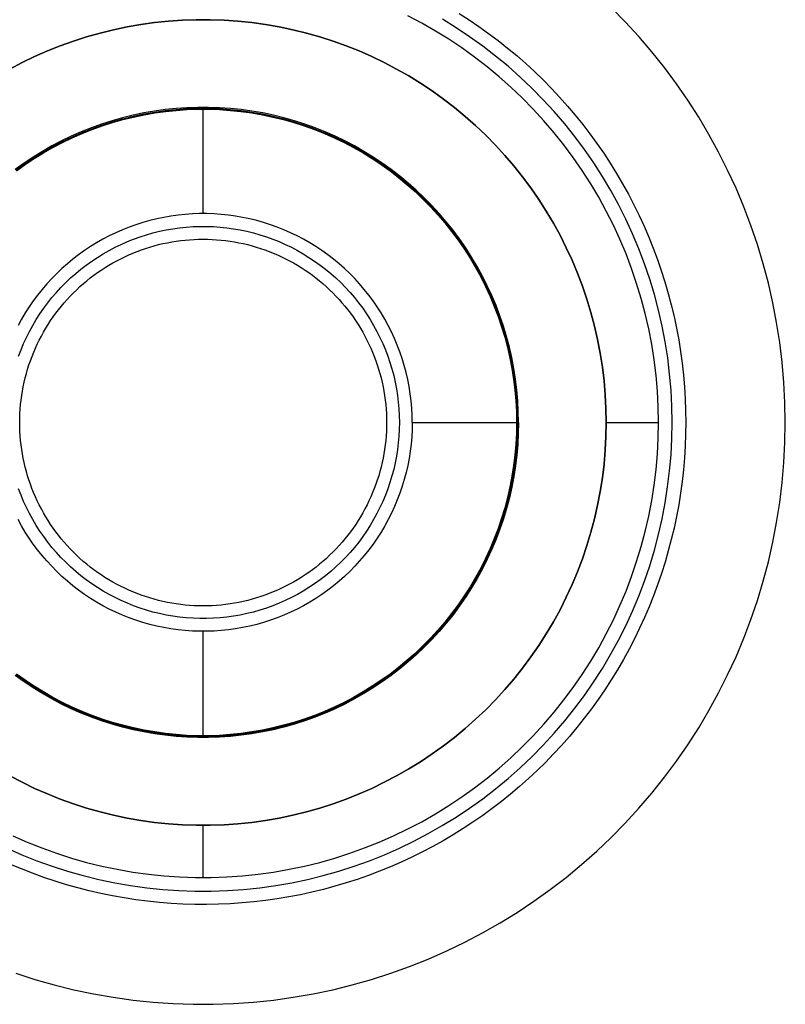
# Model space of a CAD drawing. Header units: millimetres. Extents: x -88 to 88, y -12 to 103.
# Tile 4 of 256: x -79 to -74, y 8 to 15. Entities that reach past the tile are written whole.
import ezdxf

# ---------------------------------------------------------------- set-up
doc = ezdxf.new("R2010")
doc.units = ezdxf.units.MM
doc.layers.add('BOTTOM', color=7, linetype='Continuous', true_color=0x7d26cd)
doc.layers.add('TOP', color=7, linetype='Continuous', true_color=0xc80000)

msp = doc.modelspace()

# ---------------------------------------------------------------- linework, layer by layer
at = {"layer": 'BOTTOM', "color": 9, "true_color": 0xc0c0c0}
for points in [[(-74.1, 12.217), (-74.1023, 12.3516), (-74.1093, 12.486), (-74.1209, 12.6202), (-74.1371, 12.7538), (-74.158, 12.8868), (-74.1834, 13.0191), (-74.2133, 13.1503), (-74.2478, 13.2805), (-74.2867, 13.4093), (-74.3301, 13.5368), (-74.3779, 13.6627), (-74.4299, 13.7868), (-74.4862, 13.9091), (-74.5467, 14.0294), (-74.6113, 14.1475), (-74.68, 14.2633), (-74.7526, 14.3767), (-74.8291, 14.4875), (-74.9093, 14.5956), (-74.9933, 14.7009), (-75.0808, 14.8032), (-75.1718, 14.9024), (-75.2662, 14.9984)], [(-79.2958, 14.5857), (-79.2133, 14.629), (-79.1293, 14.6695), (-79.044, 14.707), (-78.9574, 14.7415), (-78.8697, 14.7731), (-78.781, 14.8016), (-78.6913, 14.827), (-78.6008, 14.8493), (-78.5096, 14.8685), (-78.4178, 14.8845), (-78.3254, 14.8973), (-78.2327, 14.9069), (-78.1398, 14.9134), (-78.0466, 14.9166), (-77.9534, 14.9166), (-77.8602, 14.9134), (-77.7673, 14.9069), (-77.6746, 14.8973), (-77.5822, 14.8845), (-77.4904, 14.8685), (-77.3992, 14.8493), (-77.3087, 14.827), (-77.219, 14.8016), (-77.1303, 14.7731), (-77.0426, 14.7415), (-76.956, 14.707), (-76.8707, 14.6695), (-76.7867, 14.629), (-76.7042, 14.5857), (-76.6232, 14.5396), (-76.5438, 14.4907), (-76.4662, 14.439), (-76.3904, 14.3848), (-76.3166, 14.3279), (-76.2447, 14.2686), (-76.175, 14.2068), (-76.1074, 14.1426), (-76.042, 14.0761), (-75.979, 14.0074), (-75.9184, 13.9366), (-75.8603, 13.8637), (-75.8047, 13.7889), (-75.7518, 13.7122), (-75.7015, 13.6337), (-75.654, 13.5535), (-75.6093, 13.4717), (-75.5674, 13.3885), (-75.5284, 13.3038), (-75.4924, 13.2178), (-75.4593, 13.1307), (-75.4293, 13.0425), (-75.4023, 12.9532), (-75.3785, 12.8631), (-75.3577, 12.7723), (-75.3401, 12.6807), (-75.3257, 12.5886), (-75.3145, 12.4961), (-75.3064, 12.4033), (-75.3016, 12.3102), (-75.3, 12.217)], [(-75.3, 12.217), (-75.3016, 12.1238), (-75.3064, 12.0307), (-75.3145, 11.9378), (-75.3257, 11.8453), (-75.3401, 11.7532), (-75.3577, 11.6617), (-75.3785, 11.5708), (-75.4023, 11.4807), (-75.4293, 11.3915), (-75.4593, 11.3033), (-75.4924, 11.2161), (-75.5284, 11.1302), (-75.5674, 11.0455), (-75.6093, 10.9622), (-75.654, 10.8805), (-75.7015, 10.8003), (-75.7518, 10.7218), (-75.8047, 10.6451), (-75.8603, 10.5702), (-75.9184, 10.4974), (-75.979, 10.4265), (-76.042, 10.3579), (-76.1074, 10.2914), (-76.175, 10.2272), (-76.2447, 10.1654), (-76.3166, 10.106), (-76.3904, 10.0492), (-76.4662, 9.9949), (-76.5438, 9.9433), (-76.6232, 9.8944), (-76.7042, 9.8483), (-76.7867, 9.8049), (-76.8707, 9.7645), (-76.956, 9.727), (-77.0426, 9.6924), (-77.1303, 9.6609), (-77.219, 9.6324), (-77.3087, 9.607), (-77.3992, 9.5847), (-77.4904, 9.5655), (-77.5822, 9.5495), (-77.6746, 9.5367), (-77.7673, 9.527), (-77.8602, 9.5206), (-77.9534, 9.5174), (-78.0466, 9.5174), (-78.1398, 9.5206), (-78.2327, 9.527), (-78.3254, 9.5367), (-78.4178, 9.5495), (-78.5096, 9.5655), (-78.6008, 9.5847), (-78.6913, 9.607), (-78.781, 9.6324), (-78.8697, 9.6609), (-78.9574, 9.6924), (-79.044, 9.727), (-79.1293, 9.7645), (-79.2133, 9.8049), (-79.2958, 9.8483)], [(-79.2563, 8.5249), (-79.1281, 8.4837), (-78.9986, 8.447), (-78.8678, 8.4148), (-78.7361, 8.3871), (-78.6034, 8.3639), (-78.4701, 8.3454), (-78.3362, 8.3315), (-78.2019, 8.3222), (-78.0673, 8.3176), (-77.9327, 8.3176), (-77.7981, 8.3222), (-77.6638, 8.3315), (-77.5299, 8.3454), (-77.3966, 8.3639), (-77.2639, 8.3871), (-77.1322, 8.4148), (-77.0014, 8.447), (-76.8719, 8.4837), (-76.7437, 8.5249), (-76.617, 8.5704), (-76.492, 8.6203), (-76.3688, 8.6745), (-76.2475, 8.7329), (-76.1282, 8.7955), (-76.0113, 8.8621), (-75.8967, 8.9328), (-75.7845, 9.0073), (-75.6751, 9.0857), (-75.5684, 9.1678), (-75.4646, 9.2536), (-75.3638, 9.3429), (-75.2662, 9.4356), (-75.1718, 9.5316), (-75.0808, 9.6308), (-74.9933, 9.7331), (-74.9093, 9.8384), (-74.8291, 9.9465), (-74.7526, 10.0573), (-74.68, 10.1706), (-74.6113, 10.2864), (-74.5467, 10.4046), (-74.4862, 10.5248), (-74.4299, 10.6471), (-74.3779, 10.7713), (-74.3301, 10.8972), (-74.2867, 11.0246), (-74.2478, 11.1535), (-74.2133, 11.2836), (-74.1834, 11.4149), (-74.158, 11.5471), (-74.1371, 11.6801), (-74.1209, 11.8138), (-74.1093, 11.9479), (-74.1023, 12.0824), (-74.1, 12.217)]]:
    msp.add_lwpolyline(points, dxfattribs=at)
at = {"layer": 'BOTTOM', "color": 9, "true_color": 0xc0c0c0, "extrusion": (0, 1, 0)}
msp.add_lwpolyline([(74.1, -12.7), (75.3, -11.5)], dxfattribs=at)
at = {"layer": 'BOTTOM', "color": 9, "true_color": 0xc0c0c0, "extrusion": (1, 0, 0)}
msp.add_lwpolyline([(9.517, -11.5), (8.317, -12.7)], dxfattribs=at)
at = {"layer": 'TOP', "color": 254, "true_color": 0xcad1ee}
for points in [[(-75.3, 12.217), (-75.3016, 12.3102), (-75.3064, 12.4033), (-75.3145, 12.4961), (-75.3257, 12.5886), (-75.3401, 12.6807), (-75.3577, 12.7723), (-75.3785, 12.8631), (-75.4023, 12.9532), (-75.4293, 13.0425), (-75.4593, 13.1307), (-75.4924, 13.2178), (-75.5284, 13.3038), (-75.5674, 13.3885), (-75.6093, 13.4717), (-75.654, 13.5535), (-75.7015, 13.6337), (-75.7518, 13.7122), (-75.8047, 13.7889), (-75.8603, 13.8637), (-75.9184, 13.9366), (-75.979, 14.0074), (-76.042, 14.0761), (-76.1074, 14.1426), (-76.175, 14.2068), (-76.2447, 14.2686), (-76.3166, 14.3279), (-76.3904, 14.3848), (-76.4662, 14.439), (-76.5438, 14.4907), (-76.6232, 14.5396), (-76.7042, 14.5857), (-76.7867, 14.629), (-76.8707, 14.6695), (-76.956, 14.707), (-77.0426, 14.7415), (-77.1303, 14.7731), (-77.219, 14.8016), (-77.3087, 14.827), (-77.3992, 14.8493), (-77.4904, 14.8685), (-77.5822, 14.8845), (-77.6746, 14.8973), (-77.7673, 14.9069), (-77.8602, 14.9134), (-77.9534, 14.9166), (-78.0466, 14.9166), (-78.1398, 14.9134), (-78.2327, 14.9069), (-78.3254, 14.8973), (-78.4178, 14.8845), (-78.5096, 14.8685), (-78.6008, 14.8493), (-78.6913, 14.827), (-78.781, 14.8016), (-78.8697, 14.7731), (-78.9574, 14.7415), (-79.044, 14.707), (-79.1293, 14.6695), (-79.2133, 14.629), (-79.2958, 14.5857)], [(-74.95, 12.217), (-74.9518, 12.3223), (-74.9573, 12.4274), (-74.9663, 12.5323), (-74.979, 12.6368), (-74.9953, 12.7408), (-75.0152, 12.8442), (-75.0386, 12.9469), (-75.0656, 13.0487), (-75.096, 13.1495), (-75.13, 13.2491), (-75.1673, 13.3476), (-75.208, 13.4447), (-75.252, 13.5403), (-75.2994, 13.6344), (-75.3499, 13.7268), (-75.4036, 13.8173), (-75.4604, 13.906), (-75.5202, 13.9926), (-75.5829, 14.0772), (-75.6486, 14.1595), (-75.717, 14.2395), (-75.7882, 14.3171), (-75.862, 14.3922), (-75.9384, 14.4647), (-76.0172, 14.5345), (-76.0984, 14.6016), (-76.1818, 14.6658), (-76.2674, 14.7271), (-76.3551, 14.7854), (-76.4447, 14.8406), (-76.5362, 14.8928), (-76.6294, 14.9417)], [(-74.8581, 12.217), (-74.86, 12.3254), (-74.8656, 12.4337), (-74.8749, 12.5418), (-74.888, 12.6495), (-74.9048, 12.7566), (-74.9253, 12.8631), (-74.9494, 12.9689), (-74.9772, 13.0737), (-75.0085, 13.1776), (-75.0435, 13.2802), (-75.0819, 13.3817), (-75.1239, 13.4817), (-75.1693, 13.5802), (-75.218, 13.6771), (-75.27, 13.7722), (-75.3254, 13.8655), (-75.3839, 13.9569), (-75.4455, 14.0461), (-75.5101, 14.1332), (-75.5777, 14.218), (-75.6483, 14.3004), (-75.7216, 14.3804), (-75.7976, 14.4577), (-75.8763, 14.5324), (-75.9574, 14.6043), (-76.0411, 14.6734), (-76.127, 14.7396), (-76.2152, 14.8027), (-76.3055, 14.8628), (-76.3978, 14.9197)], [(-75.8876, 12.217), (-75.8888, 12.2899), (-75.8926, 12.3627), (-75.8989, 12.4354), (-75.9077, 12.5078), (-75.919, 12.5798), (-75.9327, 12.6514), (-75.9489, 12.7225), (-75.9676, 12.793), (-75.9887, 12.8628), (-76.0122, 12.9319), (-76.0381, 13), (-76.0663, 13.0673), (-76.0968, 13.1335), (-76.1295, 13.1987), (-76.1645, 13.2627), (-76.2017, 13.3254), (-76.241, 13.3868), (-76.2825, 13.4468), (-76.3259, 13.5054), (-76.3714, 13.5624), (-76.4188, 13.6178), (-76.4681, 13.6715), (-76.5192, 13.7235), (-76.5721, 13.7737), (-76.6267, 13.8221), (-76.6829, 13.8685), (-76.7407, 13.913), (-76.8, 13.9555), (-76.8607, 13.9959), (-76.9228, 14.0341), (-76.9862, 14.0702), (-77.0507, 14.1041), (-77.1164, 14.1358), (-77.1832, 14.1651), (-77.2509, 14.1921), (-77.3195, 14.2168), (-77.389, 14.2391), (-77.4591, 14.259), (-77.5299, 14.2765), (-77.6013, 14.2914), (-77.6731, 14.304), (-77.7454, 14.314), (-77.8179, 14.3216), (-77.8907, 14.3266), (-77.9635, 14.3291), (-78.0365, 14.3291), (-78.1093, 14.3266), (-78.1821, 14.3216), (-78.2546, 14.314), (-78.3269, 14.304), (-78.3987, 14.2914), (-78.4701, 14.2765), (-78.5409, 14.259), (-78.611, 14.2391), (-78.6805, 14.2168), (-78.7491, 14.1921), (-78.8168, 14.1651), (-78.8836, 14.1358), (-78.9493, 14.1041), (-79.0138, 14.0702), (-79.0772, 14.0341), (-79.1393, 13.9959), (-79.2, 13.9555), (-79.2593, 13.913)], [(-79.2556, 13.908), (-79.1965, 13.9504), (-79.1359, 13.9906), (-79.074, 14.0288), (-79.0109, 14.0648), (-78.9465, 14.0986), (-78.881, 14.1301), (-78.8144, 14.1594), (-78.7469, 14.1863), (-78.6785, 14.2109), (-78.6092, 14.2332), (-78.5393, 14.253), (-78.4687, 14.2704), (-78.3975, 14.2853), (-78.3259, 14.2978), (-78.2539, 14.3078), (-78.1816, 14.3154), (-78.109, 14.3204), (-78.0364, 14.3229), (-77.9636, 14.3229), (-77.891, 14.3204), (-77.8184, 14.3154), (-77.7461, 14.3078), (-77.6741, 14.2978), (-77.6025, 14.2853), (-77.5313, 14.2704), (-77.4607, 14.253), (-77.3908, 14.2332), (-77.3215, 14.2109), (-77.2531, 14.1863), (-77.1856, 14.1594), (-77.119, 14.1301), (-77.0535, 14.0986), (-76.9891, 14.0648), (-76.926, 14.0288), (-76.8641, 13.9906), (-76.8035, 13.9504), (-76.7444, 13.908), (-76.6868, 13.8637), (-76.6307, 13.8174), (-76.5763, 13.7692), (-76.5236, 13.7191), (-76.4726, 13.6672), (-76.4235, 13.6137), (-76.3762, 13.5584), (-76.3309, 13.5016), (-76.2875, 13.4432), (-76.2462, 13.3834), (-76.207, 13.3221), (-76.1699, 13.2596), (-76.135, 13.1958), (-76.1024, 13.1308), (-76.072, 13.0648), (-76.0438, 12.9977), (-76.0181, 12.9298), (-75.9946, 12.8609), (-75.9736, 12.7913), (-75.955, 12.721), (-75.9388, 12.6501), (-75.9251, 12.5787), (-75.9138, 12.5069), (-75.9051, 12.4347), (-75.8988, 12.3623), (-75.895, 12.2897), (-75.8938, 12.217)], [(-79.2519, 13.903), (-79.1929, 13.9452), (-79.1326, 13.9854), (-79.0709, 14.0234), (-79.0079, 14.0593), (-78.9437, 14.093), (-78.8784, 14.1245), (-78.812, 14.1536), (-78.7447, 14.1805), (-78.6765, 14.205), (-78.6074, 14.2272), (-78.5377, 14.247), (-78.4673, 14.2643), (-78.3963, 14.2792), (-78.3249, 14.2917), (-78.2531, 14.3017), (-78.181, 14.3092), (-78.1087, 14.3142), (-78.0362, 14.3167), (-77.9638, 14.3167), (-77.8913, 14.3142), (-77.819, 14.3092), (-77.7469, 14.3017), (-77.6751, 14.2917), (-77.6037, 14.2792), (-77.5327, 14.2643), (-77.4623, 14.247), (-77.3926, 14.2272), (-77.3235, 14.205), (-77.2553, 14.1805), (-77.188, 14.1536), (-77.1216, 14.1245), (-77.0563, 14.093), (-76.9921, 14.0593), (-76.9291, 14.0234), (-76.8674, 13.9854), (-76.8071, 13.9452), (-76.7481, 13.903), (-76.6907, 13.8588), (-76.6348, 13.8127), (-76.5805, 13.7646), (-76.5279, 13.7147), (-76.4771, 13.663), (-76.4281, 13.6095), (-76.381, 13.5545), (-76.3358, 13.4978), (-76.2926, 13.4396), (-76.2514, 13.3799), (-76.2123, 13.3189), (-76.1753, 13.2565), (-76.1405, 13.1929), (-76.108, 13.1281), (-76.0776, 13.0623), (-76.0496, 12.9954), (-76.0239, 12.9276), (-76.0006, 12.859), (-75.9796, 12.7896), (-75.961, 12.7195), (-75.9449, 12.6489), (-75.9312, 12.5777), (-75.92, 12.5061), (-75.9113, 12.4341), (-75.905, 12.3619), (-75.9013, 12.2895), (-75.9, 12.217)], [(-78, 13.617), (-78, 14.317)], [(-76.6, 12.217), (-76.6008, 12.2653), (-76.6033, 12.3136), (-76.6075, 12.3617), (-76.6133, 12.4097), (-76.6208, 12.4574), (-76.6299, 12.5049), (-76.6407, 12.552), (-76.6531, 12.5987), (-76.667, 12.645), (-76.6826, 12.6908), (-76.6997, 12.7359), (-76.7184, 12.7805), (-76.7386, 12.8244), (-76.7604, 12.8676), (-76.7836, 12.91), (-76.8082, 12.9516), (-76.8343, 12.9923), (-76.8617, 13.032), (-76.8905, 13.0708), (-76.9207, 13.1086), (-76.9521, 13.1454), (-76.9848, 13.181), (-77.0186, 13.2154), (-77.0537, 13.2487), (-77.0899, 13.2808), (-77.1271, 13.3115), (-77.1654, 13.341), (-77.2047, 13.3692), (-77.245, 13.3959), (-77.2861, 13.4213), (-77.3281, 13.4452), (-77.3709, 13.4677), (-77.4144, 13.4886), (-77.4587, 13.5081), (-77.5036, 13.526), (-77.549, 13.5424), (-77.595, 13.5571), (-77.6415, 13.5703), (-77.6885, 13.5819), (-77.7358, 13.5918), (-77.7834, 13.6001), (-77.8312, 13.6068), (-77.8793, 13.6118), (-77.9275, 13.6151), (-77.9758, 13.6168), (-78.0242, 13.6168), (-78.0725, 13.6151), (-78.1207, 13.6118), (-78.1688, 13.6068), (-78.2166, 13.6001), (-78.2642, 13.5918), (-78.3115, 13.5819), (-78.3585, 13.5703), (-78.405, 13.5571), (-78.451, 13.5424), (-78.4964, 13.526), (-78.5413, 13.5081), (-78.5856, 13.4886), (-78.6291, 13.4677), (-78.6719, 13.4452), (-78.7139, 13.4213), (-78.755, 13.3959), (-78.7953, 13.3692), (-78.8346, 13.341), (-78.8729, 13.3115), (-78.9101, 13.2808), (-78.9463, 13.2487), (-78.9814, 13.2154), (-79.0152, 13.181), (-79.0479, 13.1454), (-79.0793, 13.1086), (-79.1095, 13.0708), (-79.1383, 13.032), (-79.1657, 12.9923), (-79.1918, 12.9516), (-79.2164, 12.91), (-79.2396, 12.8676)], [(-79.2367, 12.6617), (-79.2206, 12.7042), (-79.2031, 12.746), (-79.1841, 12.7872), (-79.1637, 12.8277), (-79.1419, 12.8675), (-79.1188, 12.9066), (-79.0943, 12.9448), (-79.0686, 12.9821), (-79.0415, 13.0185), (-79.0132, 13.054), (-78.9837, 13.0885), (-78.9531, 13.1219), (-78.9213, 13.1543), (-78.8884, 13.1855), (-78.8544, 13.2156), (-78.8194, 13.2445), (-78.7835, 13.2722), (-78.7466, 13.2986), (-78.7088, 13.3237), (-78.6702, 13.3475), (-78.6308, 13.37), (-78.5906, 13.3911), (-78.5497, 13.4107), (-78.5082, 13.429), (-78.466, 13.4458), (-78.4233, 13.4612), (-78.3801, 13.475), (-78.3365, 13.4874), (-78.2924, 13.4983), (-78.248, 13.5076), (-78.2034, 13.5154), (-78.1584, 13.5216), (-78.1133, 13.5263), (-78.068, 13.5295), (-78.0227, 13.531), (-77.9773, 13.531), (-77.932, 13.5295), (-77.8867, 13.5263), (-77.8416, 13.5216), (-77.7966, 13.5154), (-77.752, 13.5076), (-77.7076, 13.4983), (-77.6635, 13.4874), (-77.6199, 13.475), (-77.5767, 13.4612), (-77.534, 13.4458), (-77.4918, 13.429), (-77.4503, 13.4107), (-77.4094, 13.3911), (-77.3692, 13.37), (-77.3298, 13.3475), (-77.2912, 13.3237), (-77.2534, 13.2986), (-77.2165, 13.2722), (-77.1806, 13.2445), (-77.1456, 13.2156), (-77.1116, 13.1855), (-77.0787, 13.1543), (-77.0469, 13.1219), (-77.0163, 13.0885), (-76.9868, 13.054), (-76.9585, 13.0185), (-76.9314, 12.9821), (-76.9057, 12.9448), (-76.8812, 12.9066), (-76.8581, 12.8675), (-76.8363, 12.8277), (-76.8159, 12.7872), (-76.7969, 12.746), (-76.7794, 12.7042), (-76.7633, 12.6617), (-76.7487, 12.6188), (-76.7356, 12.5754), (-76.7239, 12.5315), (-76.7139, 12.4873), (-76.7053, 12.4427), (-76.6983, 12.3979), (-76.6928, 12.3529), (-76.6889, 12.3077), (-76.6865, 12.2623), (-76.6858, 12.217)], [(-79.3141, 9.3633), (-79.2148, 9.3196), (-79.1141, 9.2794), (-79.012, 9.2427), (-78.9087, 9.2096), (-78.8044, 9.18), (-78.6991, 9.1541), (-78.593, 9.1317), (-78.4861, 9.1131), (-78.3787, 9.0982), (-78.2708, 9.087), (-78.1626, 9.0795), (-78.0542, 9.0758), (-77.9458, 9.0758), (-77.8374, 9.0795), (-77.7292, 9.087), (-77.6213, 9.0982), (-77.5139, 9.1131), (-77.407, 9.1317), (-77.3009, 9.1541), (-77.1956, 9.18), (-77.0913, 9.2096), (-76.988, 9.2427), (-76.8859, 9.2794), (-76.7852, 9.3196), (-76.6859, 9.3633), (-76.5882, 9.4104), (-76.4922, 9.4608), (-76.3979, 9.5144), (-76.3056, 9.5714), (-76.2153, 9.6314), (-76.1271, 9.6946), (-76.0412, 9.7607), (-75.9576, 9.8298), (-75.8764, 9.9017), (-75.7977, 9.9764), (-75.7217, 10.0537), (-75.6484, 10.1336), (-75.5779, 10.2161), (-75.5103, 10.3009), (-75.4456, 10.3879), (-75.384, 10.4772), (-75.3255, 10.5685), (-75.2702, 10.6618), (-75.2182, 10.757), (-75.1694, 10.8538), (-75.1241, 10.9524), (-75.0821, 11.0524), (-75.0437, 11.1538), (-75.0087, 11.2565), (-74.9774, 11.3603), (-74.9496, 11.4651), (-74.9255, 11.5709), (-74.905, 11.6774), (-74.8882, 11.7845), (-74.8751, 11.8922), (-74.8658, 12.0002), (-74.8602, 12.1085), (-74.8583, 12.217)], [(-79.2958, 9.8483), (-79.2133, 9.8049), (-79.1293, 9.7645), (-79.044, 9.727), (-78.9574, 9.6924), (-78.8697, 9.6609), (-78.781, 9.6324), (-78.6913, 9.607), (-78.6008, 9.5847), (-78.5096, 9.5655), (-78.4178, 9.5495), (-78.3254, 9.5367), (-78.2327, 9.527), (-78.1398, 9.5206), (-78.0466, 9.5174), (-77.9534, 9.5174), (-77.8602, 9.5206), (-77.7673, 9.527), (-77.6746, 9.5367), (-77.5822, 9.5495), (-77.4904, 9.5655), (-77.3992, 9.5847), (-77.3087, 9.607), (-77.219, 9.6324), (-77.1303, 9.6609), (-77.0426, 9.6924), (-76.956, 9.727), (-76.8707, 9.7645), (-76.7867, 9.8049), (-76.7042, 9.8483), (-76.6232, 9.8944), (-76.5438, 9.9433), (-76.4662, 9.9949), (-76.3904, 10.0492), (-76.3166, 10.106), (-76.2447, 10.1654), (-76.175, 10.2272), (-76.1074, 10.2914), (-76.042, 10.3579), (-75.979, 10.4265), (-75.9184, 10.4974), (-75.8603, 10.5702), (-75.8047, 10.6451), (-75.7518, 10.7218), (-75.7015, 10.8003), (-75.654, 10.8805), (-75.6093, 10.9622), (-75.5674, 11.0455), (-75.5284, 11.1302), (-75.4924, 11.2161), (-75.4593, 11.3033), (-75.4293, 11.3915), (-75.4023, 11.4807), (-75.3785, 11.5708), (-75.3577, 11.6617), (-75.3401, 11.7532), (-75.3257, 11.8453), (-75.3145, 11.9378), (-75.3064, 12.0307), (-75.3016, 12.1238), (-75.3, 12.217)], [(-79.2757, 9.4466), (-79.1793, 9.4042), (-79.0815, 9.3652), (-78.9825, 9.3295), (-78.8822, 9.2974), (-78.7809, 9.2686), (-78.6787, 9.2434), (-78.5756, 9.2218), (-78.4719, 9.2037), (-78.3676, 9.1892), (-78.2629, 9.1783), (-78.1579, 9.1711), (-78.0526, 9.1674), (-77.9474, 9.1674), (-77.8421, 9.1711), (-77.7371, 9.1783), (-77.6324, 9.1892), (-77.5281, 9.2037), (-77.4244, 9.2218), (-77.3213, 9.2434), (-77.2191, 9.2686), (-77.1178, 9.2974), (-77.0175, 9.3295), (-76.9185, 9.3652), (-76.8207, 9.4042), (-76.7243, 9.4466), (-76.6294, 9.4923), (-76.5362, 9.5412), (-76.4447, 9.5933), (-76.3551, 9.6486), (-76.2674, 9.7069), (-76.1818, 9.7682), (-76.0984, 9.8324), (-76.0172, 9.8995), (-75.9384, 9.9693), (-75.862, 10.0418), (-75.7882, 10.1169), (-75.717, 10.1945), (-75.6486, 10.2745), (-75.5829, 10.3568), (-75.5202, 10.4413), (-75.4604, 10.528), (-75.4036, 10.6166), (-75.3499, 10.7072), (-75.2994, 10.7996), (-75.252, 10.8936), (-75.208, 10.9893), (-75.1673, 11.0864), (-75.13, 11.1848), (-75.096, 11.2845), (-75.0656, 11.3853), (-75.0386, 11.4871), (-75.0152, 11.5897), (-74.9953, 11.6931), (-74.979, 11.7971), (-74.9663, 11.9017), (-74.9573, 12.0066), (-74.9518, 12.1117), (-74.95, 12.217)], [(-75.8876, 12.217), (-75.8888, 12.1441), (-75.8926, 12.0712), (-75.8989, 11.9986), (-75.9077, 11.9262), (-75.919, 11.8541), (-75.9327, 11.7825), (-75.9489, 11.7114), (-75.9676, 11.6409), (-75.9887, 11.5711), (-76.0122, 11.5021), (-76.0381, 11.4339), (-76.0663, 11.3667), (-76.0968, 11.3004), (-76.1295, 11.2353), (-76.1645, 11.1713), (-76.2017, 11.1086), (-76.241, 11.0472), (-76.2825, 10.9872), (-76.3259, 10.9286), (-76.3714, 10.8716), (-76.4188, 10.8162), (-76.4681, 10.7624), (-76.5192, 10.7104), (-76.5721, 10.6602), (-76.6267, 10.6119), (-76.6829, 10.5654), (-76.7407, 10.5209), (-76.8, 10.4785), (-76.8607, 10.4381), (-76.9228, 10.3998), (-76.9862, 10.3637), (-77.0507, 10.3298), (-77.1164, 10.2982), (-77.1832, 10.2689), (-77.2509, 10.2418), (-77.3195, 10.2171), (-77.389, 10.1948), (-77.4591, 10.175), (-77.5299, 10.1575), (-77.6013, 10.1425), (-77.6731, 10.13), (-77.7454, 10.1199), (-77.8179, 10.1124), (-77.8907, 10.1074), (-77.9635, 10.1049), (-78.0365, 10.1049), (-78.1093, 10.1074), (-78.1821, 10.1124), (-78.2546, 10.1199), (-78.3269, 10.13), (-78.3987, 10.1425), (-78.4701, 10.1575), (-78.5409, 10.175), (-78.611, 10.1948), (-78.6805, 10.2171), (-78.7491, 10.2418), (-78.8168, 10.2689), (-78.8836, 10.2982), (-78.9493, 10.3298), (-79.0138, 10.3637), (-79.0772, 10.3998), (-79.1393, 10.4381), (-79.2, 10.4785), (-79.2593, 10.5209)], [(-75.8938, 12.217), (-75.895, 12.1443), (-75.8988, 12.0717), (-75.9051, 11.9992), (-75.9138, 11.9271), (-75.9251, 11.8552), (-75.9388, 11.7838), (-75.955, 11.7129), (-75.9736, 11.6426), (-75.9946, 11.573), (-76.0181, 11.5042), (-76.0438, 11.4362), (-76.072, 11.3692), (-76.1024, 11.3031), (-76.135, 11.2382), (-76.1699, 11.1744), (-76.207, 11.1118), (-76.2462, 11.0506), (-76.2875, 10.9908), (-76.3309, 10.9324), (-76.3762, 10.8755), (-76.4235, 10.8203), (-76.4726, 10.7667), (-76.5236, 10.7149), (-76.5763, 10.6648), (-76.6307, 10.6166), (-76.6868, 10.5703), (-76.7444, 10.5259), (-76.8035, 10.4836), (-76.8641, 10.4433), (-76.926, 10.4052), (-76.9891, 10.3692), (-77.0535, 10.3354), (-77.119, 10.3039), (-77.1856, 10.2746), (-77.2531, 10.2476), (-77.3215, 10.223), (-77.3908, 10.2008), (-77.4607, 10.181), (-77.5313, 10.1636), (-77.6025, 10.1486), (-77.6741, 10.1361), (-77.7461, 10.1261), (-77.8184, 10.1186), (-77.891, 10.1136), (-77.9636, 10.1111), (-78.0364, 10.1111), (-78.109, 10.1136), (-78.1816, 10.1186), (-78.2539, 10.1261), (-78.3259, 10.1361), (-78.3975, 10.1486), (-78.4687, 10.1636), (-78.5393, 10.181), (-78.6092, 10.2008), (-78.6785, 10.223), (-78.7469, 10.2476), (-78.8144, 10.2746), (-78.881, 10.3039), (-78.9465, 10.3354), (-79.0109, 10.3692), (-79.074, 10.4052), (-79.1359, 10.4433), (-79.1965, 10.4836), (-79.2556, 10.5259)], [(-75.9, 12.217), (-75.9013, 12.1445), (-75.905, 12.0721), (-75.9113, 11.9999), (-75.92, 11.9279), (-75.9312, 11.8563), (-75.9449, 11.7851), (-75.961, 11.7144), (-75.9796, 11.6443), (-76.0006, 11.5749), (-76.0239, 11.5063), (-76.0496, 11.4385), (-76.0776, 11.3717), (-76.108, 11.3058), (-76.1405, 11.2411), (-76.1753, 11.1775), (-76.2123, 11.1151), (-76.2514, 11.0541), (-76.2926, 10.9944), (-76.3358, 10.9362), (-76.381, 10.8795), (-76.4281, 10.8244), (-76.4771, 10.771), (-76.5279, 10.7193), (-76.5805, 10.6694), (-76.6348, 10.6213), (-76.6907, 10.5751), (-76.7481, 10.5309), (-76.8071, 10.4887), (-76.8674, 10.4486), (-76.9291, 10.4105), (-76.9921, 10.3746), (-77.0563, 10.341), (-77.1216, 10.3095), (-77.188, 10.2803), (-77.2553, 10.2534), (-77.3235, 10.2289), (-77.3926, 10.2067), (-77.4623, 10.187), (-77.5327, 10.1696), (-77.6037, 10.1547), (-77.6751, 10.1423), (-77.7469, 10.1323), (-77.819, 10.1248), (-77.8913, 10.1198), (-77.9638, 10.1173), (-78.0362, 10.1173), (-78.1087, 10.1198), (-78.181, 10.1248), (-78.2531, 10.1323), (-78.3249, 10.1423), (-78.3963, 10.1547), (-78.4673, 10.1696), (-78.5377, 10.187), (-78.6074, 10.2067), (-78.6765, 10.2289), (-78.7447, 10.2534), (-78.812, 10.2803), (-78.8784, 10.3095), (-78.9437, 10.341), (-79.0079, 10.3746), (-79.0709, 10.4105), (-79.1326, 10.4486), (-79.1929, 10.4887), (-79.2519, 10.5309)], [(-76.6, 12.217), (-76.6008, 12.1687), (-76.6033, 12.1204), (-76.6075, 12.0722), (-76.6133, 12.0243), (-76.6208, 11.9765), (-76.6299, 11.9291), (-76.6407, 11.8819), (-76.6531, 11.8352), (-76.667, 11.789), (-76.6826, 11.7432), (-76.6997, 11.698), (-76.7184, 11.6534), (-76.7386, 11.6095), (-76.7604, 11.5664), (-76.7836, 11.524), (-76.8082, 11.4824), (-76.8343, 11.4417), (-76.8617, 11.4019), (-76.8905, 11.3631), (-76.9207, 11.3253), (-76.9521, 11.2886), (-76.9848, 11.253), (-77.0186, 11.2185), (-77.0537, 11.1852), (-77.0899, 11.1532), (-77.1271, 11.1224), (-77.1654, 11.0929), (-77.2047, 11.0648), (-77.245, 11.038), (-77.2861, 11.0127), (-77.3281, 10.9888), (-77.3709, 10.9663), (-77.4144, 10.9453), (-77.4587, 10.9259), (-77.5036, 10.908), (-77.549, 10.8916), (-77.595, 10.8768), (-77.6415, 10.8636), (-77.6885, 10.8521), (-77.7358, 10.8421), (-77.7834, 10.8338), (-77.8312, 10.8272), (-77.8793, 10.8222), (-77.9275, 10.8189), (-77.9758, 10.8172), (-78.0242, 10.8172), (-78.0725, 10.8189), (-78.1207, 10.8222), (-78.1688, 10.8272), (-78.2166, 10.8338), (-78.2642, 10.8421), (-78.3115, 10.8521), (-78.3585, 10.8636), (-78.405, 10.8768), (-78.451, 10.8916), (-78.4964, 10.908), (-78.5413, 10.9259), (-78.5856, 10.9453), (-78.6291, 10.9663), (-78.6719, 10.9888), (-78.7139, 11.0127), (-78.755, 11.038), (-78.7953, 11.0648), (-78.8346, 11.0929), (-78.8729, 11.1224), (-78.9101, 11.1532), (-78.9463, 11.1852), (-78.9814, 11.2185), (-79.0152, 11.253), (-79.0479, 11.2886), (-79.0793, 11.3253), (-79.1095, 11.3631), (-79.1383, 11.4019), (-79.1657, 11.4417), (-79.1918, 11.4824), (-79.2164, 11.524), (-79.2396, 11.5664)], [(-76.6857, 12.217), (-76.6865, 12.1716), (-76.6888, 12.1263), (-76.6927, 12.0811), (-76.6982, 12.0361), (-76.7052, 11.9912), (-76.7138, 11.9467), (-76.7239, 11.9024), (-76.7355, 11.8586), (-76.7486, 11.8152), (-76.7632, 11.7722), (-76.7793, 11.7298), (-76.7969, 11.6879), (-76.8158, 11.6467), (-76.8362, 11.6062), (-76.858, 11.5664), (-76.8811, 11.5274), (-76.9056, 11.4891), (-76.9314, 11.4518), (-76.9584, 11.4154), (-76.9867, 11.3799), (-77.0162, 11.3454), (-77.0469, 11.312), (-77.0787, 11.2796), (-77.1116, 11.2484), (-77.1456, 11.2183), (-77.1805, 11.1894), (-77.2165, 11.1617), (-77.2534, 11.1353), (-77.2912, 11.1102), (-77.3298, 11.0864), (-77.3692, 11.0639), (-77.4094, 11.0428), (-77.4503, 11.0232), (-77.4918, 11.0049), (-77.5339, 10.9881), (-77.5766, 10.9727), (-77.6198, 10.9588), (-77.6635, 10.9465), (-77.7075, 10.9356), (-77.7519, 10.9263), (-77.7966, 10.9185), (-77.8416, 10.9122), (-77.8867, 10.9076), (-77.932, 10.9044), (-77.9773, 10.9029), (-78.0227, 10.9029), (-78.068, 10.9044), (-78.1133, 10.9076), (-78.1584, 10.9122), (-78.2034, 10.9185), (-78.2481, 10.9263), (-78.2925, 10.9356), (-78.3365, 10.9465), (-78.3802, 10.9588), (-78.4234, 10.9727), (-78.4661, 10.9881), (-78.5082, 11.0049), (-78.5497, 11.0232), (-78.5906, 11.0428), (-78.6308, 11.0639), (-78.6702, 11.0864), (-78.7088, 11.1102), (-78.7466, 11.1353), (-78.7835, 11.1617), (-78.8195, 11.1894), (-78.8544, 11.2183), (-78.8884, 11.2484), (-78.9213, 11.2796), (-78.9531, 11.312), (-78.9838, 11.3454), (-79.0133, 11.3799), (-79.0416, 11.4154), (-79.0686, 11.4518), (-79.0944, 11.4891), (-79.1189, 11.5274), (-79.142, 11.5664), (-79.1638, 11.6062), (-79.1842, 11.6467), (-79.2031, 11.6879), (-79.2207, 11.7298), (-79.2368, 11.7722)], [(-76.6, 12.217), (-75.9, 12.217)], [(-75.3, 12.217), (-74.95, 12.217)], [(-78, 10.117), (-78, 10.817)], [(-78, 9.167), (-78, 9.517)]]:
    msp.add_lwpolyline(points, dxfattribs=at)
at = {"layer": 'TOP', "color": 254, "true_color": 0xcad1ee, "extrusion": (1, 0, 0)}
for points in [[(14.3294, -10.9124), (14.917, -11.5)], [(14.317, -10.2), (14.3294, -10.9124)], [(13.4457, 9.4312), (13.617, -10.2)], [(13.4457, 9.4312), (10.9875, 9.3438)], [(10.9875, 9.3439), (10.817, -10.2)], [(10.117, -10.2), (10.1045, -10.9124)], [(10.1045, -10.9124), (9.517, -11.5)], [(9.167, -11.5), (8.9857, 9.2727)]]:
    msp.add_lwpolyline(points, dxfattribs=at)
at = {"layer": 'TOP', "color": 254, "true_color": 0xcad1ee, "extrusion": (-2.91773e-06, 1, -1.17218e-07)}
msp.add_lwpolyline([(79.2295, 9.3376), (76.7713, 9.4364)], dxfattribs=at)
at = {"layer": 'TOP', "color": 254, "true_color": 0xcad1ee, "extrusion": (0, 1, 0)}
for points in [[(76.7714, 9.4365), (76.6, -10.2)], [(75.9, -10.2), (75.8876, -10.9124)], [(75.3, -11.5), (75.8876, -10.9124)]]:
    msp.add_lwpolyline(points, dxfattribs=at)
at = {"layer": 'TOP', "color": 254, "true_color": 0xcad1ee, "extrusion": (3.2453e-12, 1, 3.71875e-10)}
msp.add_lwpolyline([(74.95, -11.5), (74.7666, 9.5148)], dxfattribs=at)
at = {"layer": 'TOP', "color": 254, "true_color": 0xcad1ee}
for points in [[(-76.2858, 14.959, 9.5531), (-76.2186, 14.9158, 9.5542), (-76.1525, 14.871, 9.5552), (-76.0875, 14.8245, 9.5561), (-76.0236, 14.7765, 9.5569), (-75.961, 14.7269, 9.5576), (-75.8996, 14.6757, 9.5581), (-75.8394, 14.623, 9.5586), (-75.7805, 14.5689, 9.559), (-75.723, 14.5132, 9.5593), (-75.6669, 14.4562, 9.5594), (-75.6123, 14.3978, 9.5595), (-75.5591, 14.3381, 9.5594), (-75.5074, 14.2772, 9.5593), (-75.4573, 14.2149, 9.559), (-75.4087, 14.1515, 9.5586), (-75.3617, 14.0869, 9.5582), (-75.3163, 14.0212, 9.5576), (-75.2726, 13.9544, 9.5569), (-75.2306, 13.8865, 9.5561), (-75.1902, 13.8176, 9.5553), (-75.1515, 13.7477, 9.5543), (-75.1146, 13.6769, 9.5532), (-75.0795, 13.6053, 9.552), (-75.0461, 13.5327, 9.5507), (-75.0145, 13.4594, 9.5493), (-74.9847, 13.3852, 9.5478), (-74.9568, 13.3104, 9.5463), (-74.9308, 13.2349, 9.5446), (-74.9066, 13.1588, 9.5428), (-74.8843, 13.0822, 9.541), (-74.8639, 13.0051, 9.539), (-74.8455, 12.9276, 9.537), (-74.8289, 12.8496, 9.5348), (-74.8143, 12.7713, 9.5326), (-74.8017, 12.6927, 9.5303), (-74.7909, 12.6138, 9.5279), (-74.7822, 12.5347, 9.5254), (-74.7753, 12.4554, 9.5229), (-74.7705, 12.376, 9.5203), (-74.7676, 12.2965, 9.5175), (-74.7666, 12.217, 9.5148)], [(-79.2295, 12.217, 9.3378), (-79.2291, 12.247, 9.3388), (-79.228, 12.2771, 9.34), (-79.2261, 12.3072, 9.3411), (-79.2235, 12.3373, 9.3423), (-79.2201, 12.3673, 9.3435), (-79.216, 12.3972, 9.3447), (-79.2112, 12.427, 9.346), (-79.2057, 12.4567, 9.3472), (-79.1994, 12.4863, 9.3486), (-79.1924, 12.5156, 9.3499), (-79.1847, 12.5449, 9.3512), (-79.1763, 12.5738, 9.3526), (-79.1672, 12.6026, 9.354), (-79.1575, 12.6311, 9.3554), (-79.147, 12.6593, 9.3568), (-79.1358, 12.6873, 9.3583), (-79.1239, 12.7149, 9.3598), (-79.1114, 12.7423, 9.3612), (-79.0981, 12.7693, 9.3627), (-79.0842, 12.7961, 9.3643), (-79.0696, 12.8225, 9.3658), (-79.0544, 12.8486, 9.3673), (-79.0385, 12.8743, 9.3689), (-79.0221, 12.8996, 9.3705), (-79.005, 12.9245, 9.372), (-78.9873, 12.949, 9.3736), (-78.969, 12.973, 9.3752), (-78.9502, 12.9966, 9.3768), (-78.9308, 13.0197, 9.3784), (-78.9108, 13.0423, 9.3801), (-78.8903, 13.0643, 9.3817), (-78.8693, 13.0859, 9.3833), (-78.8477, 13.1069, 9.3849), (-78.8256, 13.1274, 9.3865), (-78.803, 13.1474, 9.3882), (-78.7799, 13.1668, 9.3898), (-78.7564, 13.1856, 9.3914), (-78.7324, 13.2039, 9.393), (-78.7079, 13.2215, 9.3947), (-78.683, 13.2386, 9.3963), (-78.6577, 13.255, 9.3979), (-78.6321, 13.2709, 9.3995), (-78.606, 13.286, 9.4011), (-78.5796, 13.3006, 9.4027), (-78.5528, 13.3145, 9.4042), (-78.5257, 13.3277, 9.4058), (-78.4983, 13.3403, 9.4074), (-78.4706, 13.3522, 9.4089), (-78.4425, 13.3634, 9.4104), (-78.4142, 13.3739, 9.412), (-78.3856, 13.3837, 9.4135), (-78.3569, 13.3929, 9.4149), (-78.328, 13.4012, 9.4164), (-78.2988, 13.4089, 9.4179), (-78.2696, 13.4159, 9.4193), (-78.2401, 13.4221, 9.4207), (-78.2105, 13.4276, 9.4221), (-78.1808, 13.4324, 9.4234), (-78.151, 13.4364, 9.4248), (-78.1211, 13.4397, 9.4261), (-78.091, 13.4423, 9.4274), (-78.0609, 13.4442, 9.4287), (-78.0307, 13.4453, 9.4299), (-78.0004, 13.4457, 9.4312), (-77.9702, 13.4453, 9.4324), (-77.94, 13.4442, 9.4336), (-77.9099, 13.4423, 9.4347), (-77.8799, 13.4397, 9.4358), (-77.85, 13.4364, 9.4369), (-77.8201, 13.4324, 9.4379), (-77.7904, 13.4276, 9.439), (-77.7609, 13.4221, 9.44), (-77.7314, 13.4159, 9.4409), (-77.7021, 13.4089, 9.4418), (-77.673, 13.4013, 9.4427), (-77.6441, 13.3929, 9.4436), (-77.6154, 13.3838, 9.4444), (-77.5869, 13.374, 9.4452), (-77.5585, 13.3635, 9.446), (-77.5305, 13.3523, 9.4467), (-77.5028, 13.3404, 9.4474), (-77.4753, 13.3278, 9.448), (-77.4482, 13.3146, 9.4486), (-77.4215, 13.3007, 9.4492), (-77.395, 13.2861, 9.4497), (-77.369, 13.2709, 9.4502), (-77.3432, 13.2551, 9.4507), (-77.3179, 13.2386, 9.4511), (-77.293, 13.2216, 9.4515), (-77.2686, 13.2039, 9.4519), (-77.2445, 13.1856, 9.4522), (-77.2209, 13.1668, 9.4524), (-77.1978, 13.1474, 9.4527), (-77.1752, 13.1274, 9.4528), (-77.1531, 13.1069, 9.453), (-77.1315, 13.0859, 9.4531), (-77.1105, 13.0643, 9.4532), (-77.09, 13.0423, 9.4532), (-77.0701, 13.0197, 9.4532), (-77.0507, 12.9966, 9.4531), (-77.0318, 12.973, 9.4531), (-77.0136, 12.949, 9.4529), (-76.9959, 12.9245, 9.4528), (-76.9788, 12.8996, 9.4526), (-76.9623, 12.8742, 9.4523), (-76.9464, 12.8485, 9.452), (-76.9312, 12.8224, 9.4517), (-76.9166, 12.796, 9.4513), (-76.9027, 12.7692, 9.4509), (-76.8894, 12.7422, 9.4505), (-76.8769, 12.7148, 9.45), (-76.865, 12.6872, 9.4495), (-76.8539, 12.6592, 9.449), (-76.8434, 12.631, 9.4484), (-76.8336, 12.6025, 9.4477), (-76.8245, 12.5738, 9.4471), (-76.8161, 12.5448, 9.4464), (-76.8084, 12.5156, 9.4457), (-76.8015, 12.4862, 9.4449), (-76.7952, 12.4567, 9.4441), (-76.7897, 12.427, 9.4433), (-76.7848, 12.3972, 9.4424), (-76.7807, 12.3672, 9.4415), (-76.7774, 12.3373, 9.4405), (-76.7748, 12.3072, 9.4396), (-76.7729, 12.2771, 9.4386), (-76.7718, 12.2471, 9.4376), (-76.7714, 12.217, 9.4365)], [(-74.7666, 12.217, 9.5148), (-74.7676, 12.1376, 9.5119), (-74.7706, 12.0582, 9.509), (-74.7755, 11.979, 9.506), (-74.7823, 11.9, 9.5029), (-74.7911, 11.8212, 9.4997), (-74.8018, 11.7427, 9.4965), (-74.8144, 11.6645, 9.4933), (-74.8289, 11.5866, 9.49), (-74.8453, 11.5091, 9.4866), (-74.8636, 11.4321, 9.4831), (-74.8838, 11.3556, 9.4796), (-74.9058, 11.2797, 9.4761), (-74.9297, 11.2043, 9.4725), (-74.9554, 11.1295, 9.4688), (-74.9829, 11.0554, 9.4651), (-75.0122, 10.982, 9.4614), (-75.0433, 10.9094, 9.4576), (-75.0762, 10.8376, 9.4538), (-75.1108, 10.7667, 9.4499), (-75.1471, 10.6966, 9.446), (-75.1851, 10.6274, 9.4421), (-75.2247, 10.5592, 9.4382), (-75.266, 10.492, 9.4342), (-75.3089, 10.4258, 9.4302), (-75.3534, 10.3608, 9.4261), (-75.3995, 10.2968, 9.4221), (-75.4471, 10.234, 9.418), (-75.4963, 10.1724, 9.4139), (-75.5469, 10.112, 9.4098), (-75.5989, 10.0528, 9.4056), (-75.6524, 9.995, 9.4015), (-75.7073, 9.9384, 9.3973), (-75.7635, 9.8833, 9.3932), (-75.8211, 9.8295, 9.389), (-75.8799, 9.7771, 9.3849), (-75.9401, 9.7262, 9.3807), (-76.0014, 9.6768, 9.3766), (-76.0639, 9.6289, 9.3724), (-76.1276, 9.5825, 9.3683), (-76.1924, 9.5377, 9.3641), (-76.2582, 9.4944, 9.36), (-76.3251, 9.4528, 9.3559), (-76.3931, 9.4128, 9.3518), (-76.4619, 9.3745, 9.3477), (-76.5317, 9.3379, 9.3437), (-76.6024, 9.3029, 9.3397), (-76.6739, 9.2697, 9.3357), (-76.7462, 9.2383, 9.3317), (-76.8193, 9.2086, 9.3277), (-76.8931, 9.1807, 9.3238), (-76.9676, 9.1546, 9.3199), (-77.0427, 9.1304, 9.3161), (-77.1184, 9.1079, 9.3123), (-77.1946, 9.0874, 9.3085), (-77.2714, 9.0686, 9.3048), (-77.3485, 9.0518, 9.3012), (-77.4261, 9.0368, 9.2975), (-77.5041, 9.0238, 9.294), (-77.5824, 9.0127, 9.2904), (-77.6609, 9.0034, 9.287), (-77.7397, 8.9961, 9.2836), (-77.8187, 8.9907, 9.2802), (-77.8978, 8.9873, 9.2769), (-77.977, 8.9858, 9.2737), (-78.0563, 8.9862, 9.2705), (-78.1355, 8.9886, 9.2674), (-78.2147, 8.9929, 9.2644), (-78.2937, 8.9992, 9.2614), (-78.3726, 9.0074, 9.2585), (-78.4513, 9.0175, 9.2557), (-78.5298, 9.0296, 9.2529), (-78.6079, 9.0436, 9.2503), (-78.6857, 9.0595, 9.2477), (-78.7632, 9.0774, 9.2452), (-78.8402, 9.0971, 9.2428), (-78.9167, 9.1188, 9.2404), (-78.9927, 9.1423, 9.2382), (-79.0681, 9.1677, 9.236), (-79.1429, 9.1949, 9.2339), (-79.217, 9.224, 9.2319), (-79.2905, 9.255, 9.23)], [(-76.7714, 12.217, 9.4365), (-76.7717, 12.187, 9.4354), (-76.7729, 12.1569, 9.4343), (-76.7747, 12.1268, 9.4332), (-76.7773, 12.0968, 9.432), (-76.7807, 12.0667, 9.4308), (-76.7848, 12.0368, 9.4296), (-76.7896, 12.0069, 9.4283), (-76.7951, 11.9772, 9.4271), (-76.8014, 11.9476, 9.4258), (-76.8084, 11.9181, 9.4244), (-76.816, 11.8889, 9.4231), (-76.8244, 11.8598, 9.4217), (-76.8335, 11.8311, 9.4203), (-76.8433, 11.8026, 9.4189), (-76.8537, 11.7743, 9.4175), (-76.8648, 11.7465, 9.4161), (-76.8767, 11.7188, 9.4146), (-76.8893, 11.6914, 9.4132), (-76.9025, 11.6643, 9.4117), (-76.9164, 11.6375, 9.4102), (-76.931, 11.6111, 9.4087), (-76.9462, 11.585, 9.4071), (-76.962, 11.5593, 9.4056), (-76.9785, 11.534, 9.404), (-76.9956, 11.5091, 9.4025), (-77.0133, 11.4846, 9.4009), (-77.0315, 11.4605, 9.3993), (-77.0504, 11.437, 9.3977), (-77.0698, 11.4139, 9.3962), (-77.0897, 11.3913, 9.3946), (-77.1102, 11.3692, 9.393), (-77.1313, 11.3476, 9.3914), (-77.1528, 11.3266, 9.3898), (-77.1749, 11.3061, 9.3882), (-77.1975, 11.2861, 9.3865), (-77.2206, 11.2667, 9.3849), (-77.2442, 11.2479, 9.3833), (-77.2683, 11.2296, 9.3817), (-77.2928, 11.2119, 9.3801), (-77.3177, 11.1948, 9.3785), (-77.343, 11.1783, 9.3769), (-77.3688, 11.1624, 9.3753), (-77.3949, 11.1472, 9.3738), (-77.4213, 11.1326, 9.3722), (-77.4481, 11.1187, 9.3706), (-77.4752, 11.1055, 9.3691), (-77.5026, 11.0929, 9.3675), (-77.5302, 11.081, 9.366), (-77.5582, 11.0699, 9.3645), (-77.5864, 11.0594, 9.363), (-77.6149, 11.0496, 9.3615), (-77.6437, 11.0405, 9.36), (-77.6726, 11.0322, 9.3586), (-77.7018, 11.0245, 9.3571), (-77.7312, 11.0175, 9.3557), (-77.7608, 11.0113, 9.3543), (-77.7905, 11.0057, 9.3529), (-77.8203, 11.0009, 9.3515), (-77.8502, 10.9969, 9.3502), (-77.8802, 10.9935, 9.3489), (-77.9102, 10.9909, 9.3476), (-77.9403, 10.989, 9.3463), (-77.9704, 10.9879, 9.3451), (-78.0005, 10.9875, 9.3438), (-78.0307, 10.9879, 9.3426), (-78.0608, 10.989, 9.3415), (-78.0909, 10.9909, 9.3403), (-78.121, 10.9935, 9.3392), (-78.151, 10.9968, 9.3381), (-78.1808, 11.0009, 9.3371), (-78.2106, 11.0057, 9.336), (-78.2403, 11.0112, 9.335), (-78.2698, 11.0175, 9.3341), (-78.2991, 11.0244, 9.3331), (-78.3283, 11.0321, 9.3322), (-78.3573, 11.0405, 9.3314), (-78.386, 11.0496, 9.3305), (-78.4146, 11.0594, 9.3297), (-78.4428, 11.0699, 9.3289), (-78.4709, 11.0811, 9.3282), (-78.4987, 11.0931, 9.3275), (-78.5262, 11.1056, 9.3268), (-78.5533, 11.1189, 9.3262), (-78.5801, 11.1328, 9.3256), (-78.6065, 11.1473, 9.3251), (-78.6325, 11.1625, 9.3246), (-78.6581, 11.1783, 9.3241), (-78.6834, 11.1947, 9.3236), (-78.7082, 11.2117, 9.3232), (-78.7326, 11.2294, 9.3229), (-78.7566, 11.2476, 9.3226), (-78.7801, 11.2665, 9.3223), (-78.8032, 11.2859, 9.322), (-78.8258, 11.3059, 9.3218), (-78.8479, 11.3265, 9.3217), (-78.8696, 11.3476, 9.3215), (-78.8907, 11.3693, 9.3214), (-78.9113, 11.3914, 9.3214), (-78.9313, 11.4141, 9.3214), (-78.9507, 11.4372, 9.3214), (-78.9696, 11.4607, 9.3215), (-78.9878, 11.4847, 9.3216), (-79.0055, 11.5092, 9.3217), (-79.0225, 11.5341, 9.3219), (-79.039, 11.5593, 9.3222), (-79.0548, 11.585, 9.3224), (-79.07, 11.6111, 9.3227), (-79.0845, 11.6375, 9.3231), (-79.0984, 11.6643, 9.3235), (-79.1116, 11.6914, 9.3239), (-79.1242, 11.7189, 9.3244), (-79.1361, 11.7467, 9.3249), (-79.1473, 11.7747, 9.3254), (-79.1578, 11.803, 9.326), (-79.1676, 11.8315, 9.3266), (-79.1766, 11.8602, 9.3272), (-79.185, 11.8892, 9.3279), (-79.1927, 11.9184, 9.3287), (-79.1996, 11.9478, 9.3294), (-79.2059, 11.9773, 9.3302), (-79.2114, 12.007, 9.331), (-79.2162, 12.0368, 9.3319), (-79.2202, 12.0667, 9.3328), (-79.2236, 12.0966, 9.3337), (-79.2262, 12.1267, 9.3347), (-79.228, 12.1568, 9.3357), (-79.2291, 12.1869, 9.3367), (-79.2295, 12.217, 9.3378)]]:
    msp.add_polyline3d(points, dxfattribs=at)

doc.saveas('drawing.dxf')
